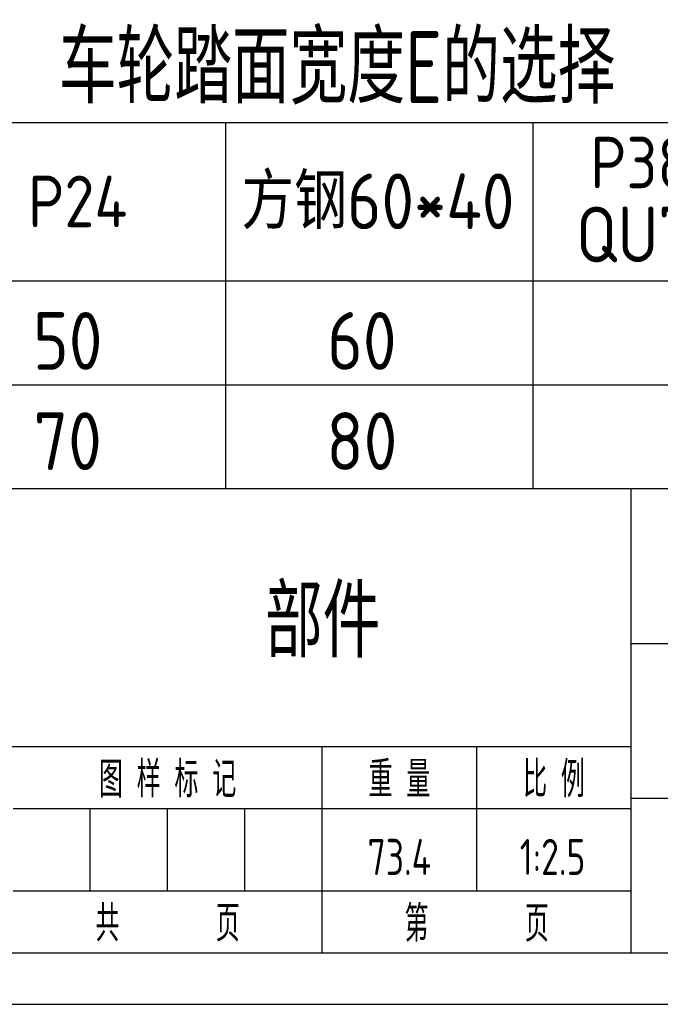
# Model space of a CAD drawing. Header units: millimetres. Extents: x -65 to 988, y -12 to 730.
# Tile 3 of 9: x 677 to 832, y -12 to 226. Entities that reach past the tile are written whole.
import ezdxf
from ezdxf.enums import TextEntityAlignment as Align

# ---------------------------------------------------------------- set-up
doc = ezdxf.new("R2010")
doc.units = ezdxf.units.MM
doc.header["$LTSCALE"] = 25
for name, color, linetype in [('1轮廓实线层', 7, 'Continuous'), ('2细线层', 4, 'Continuous'), ('6文字层', 3, 'Continuous'), ('图框层', 7, 'Continuous'), ('文字层', 3, 'Continuous')]:
    doc.layers.add(name, color=color, linetype=linetype)
doc.styles.add('PC_TEXTSTYLE', font='isocp.shx', dxfattribs={"width": 0.8, "bigfont": 'hzfs.shx'})

# ---------------------------------------------------------------- blocks, each defined once
blk = doc.blocks.new('PC_TITLE_BLOCK')
at = {"layer": '1轮廓实线层'}
for p, q in [((0, 45), (-180, 45)), ((-60, 30), (0, 30)), ((-180, 20), (-60, 20)), ((-60, 15), (0, 15)), ((-180, 0), (0, 0))]:
    blk.add_line(p, q, dxfattribs=at)
at = {"layer": '1轮廓实线层', "color": 7}
blk.add_line((-60, 0), (-60, 45), dxfattribs=at)
at = {"layer": '2细线层'}
for p, q in [((-90, 0), (-90, 20)), ((-75, 6), (-75, 20)), ((-120, 14), (-60, 14)), ((-112.5, 6), (-112.5, 14)), ((-105, 6), (-105, 14)), ((-97.5, 6), (-97.5, 14)), ((-120, 6), (-60, 6))]:
    blk.add_line(p, q, dxfattribs=at)
at = {"layer": '6文字层', "style": 'PC_TEXTSTYLE', "width": 0.667}
for s, p in [(' 图 样 标 记 ', (-105, 17)), (' 重 量 ', (-82.5, 17)), (' 比 例 ', (-67.5, 17)), ('第       页', (-75, 3)), ('共       页', (-105, 3))]:
    blk.add_text(s, height=3.5, dxfattribs=at).set_placement(p, align=Align.MIDDLE)
at = {"layer": '6文字层', "style": 'PC_TEXTSTYLE', "flags": 8}
for tag, height, width, p, p2 in [('产品名称或材料标记', 7, 0.600652, (-113.463, 28.635), (-66.422, 28.635)), ('图样名称', 5, 2.004495, (-54.785, 19.978), (-5.268, 19.978)), ('标准化', 3.5, 1.023147, (-133.835, 15.372), (-120.752, 15.372)), ('重量', 3.5, 1.408247, (-88.457, 7.542), (-76.549, 7.542)), ('比例', 3.5, 1.385287, (-73.354, 7.542), (-61.929, 7.542)), ('图样代号', 5, 2.006536, (-54.785, 5.63), (-5.516, 5.63)), ('审核', 3.5, 1.579393, (-163.989, 5.367), (-150.634, 5.367)), ('工艺', 3.5, 1.621807, (-164.21, 0.371), (-150.891, 0.371)), ('日期', 3.5, 1.560088, (-133.835, 0.371), (-120.752, 0.371)), ('共几页', 3.5, 0.557144, (-108.073, 0.625), (-101.045, 0.625))]:
    blk.add_attdef(tag, text='', height=height, dxfattribs=dict(at, width=width)).set_placement(p, p2, align=Align.FIT)
at = {"layer": '6文字层', "style": 'PC_TEXTSTYLE', "width": 9.905045, "flags": 8}
blk.add_attdef('设计', text='', height=3.5, rotation=358.46442, dxfattribs=at).set_placement((-164.229, 15.372), (-150.367, 15), align=Align.FIT)
at = {"layer": '6文字层', "color": 3, "style": 'PC_TEXTSTYLE', "width": 0.56476, "flags": 8}
blk.add_attdef('第几页', text='', height=3.5, dxfattribs=at).set_placement((-78.287, 0.753), (-71.163, 0.753), align=Align.FIT)
at = {"layer": '6文字层', "ltscale": 10, "style": 'PC_TEXTSTYLE', "flags": 1}
blk.add_attdef('图纸张数', (-58.679, -0.492), '', height=2.5, dxfattribs=at)

msp = doc.modelspace()

# ---------------------------------------------------------------- linework, layer by layer
msp.add_line((534.32, 201.4), (975, 201.4))
at = {"layer": '2细线层'}
msp.add_line((-62.5, -12.5), (987.5, -12.5), dxfattribs=at)
at = {"layer": '图框层'}
msp.add_line((0, 0), (975, 0), dxfattribs=at)
at = {"layer": '文字层'}
for p, q in [((726.59, 201.4), (726.59, 112.5)), ((801.16, 201.4), (801.16, 112.5)), ((534.32, 163), (975, 163)), ((534.32, 137.75), (975, 137.75))]:
    msp.add_line(p, q, dxfattribs=at)

# ---------------------------------------------------------------- block references
at = {"layer": '图框层'}
ref = msp.add_blockref('PC_TITLE_BLOCK', (975, 0), dxfattribs=dict(at, xscale=2.5, yscale=2.5, zscale=2.5))
ref.add_attrib('重量', '73.4', dxfattribs={"layer": '6文字层', "height": 8.75, "style": 'PC_TEXTSTYLE', "width": 0.8}).set_placement((768.74, 18.86), align=Align.CENTER)
ref.add_attrib('产品名称或材料标记', '部件', dxfattribs={"layer": '6文字层', "height": 17.5, "style": 'PC_TEXTSTYLE', "width": 0.8}).set_placement((750.14, 71.59), align=Align.CENTER)
ref.add_attrib('比例', '1:2.5', dxfattribs={"layer": '6文字层', "height": 8.75, "style": 'PC_TEXTSTYLE', "width": 0.8}).set_placement((805.9, 18.86), align=Align.CENTER)

# ---------------------------------------------------------------- texts
at = {"layer": '6文字层', "style": 'PC_TEXTSTYLE', "width": 0.8}
msp.add_text('车轮踏面宽度E的选择', height=17.5, dxfattribs=at).set_placement((686.12, 206))
at = {"layer": '文字层', "style": 'PC_TEXTSTYLE', "width": 0.95}
for s, height, p in [('P38', 12.5, (827.22, 185.39)), ('P24', 12.5, (690.7, 175.97)), ('方钢60*40', 13.5, (763.53, 175.49)), ('QU70', 13.5, (829.57, 167.46)), ('50', 14, (688.27, 141.39)), ('60', 14, (759.65, 141.39)), ('70', 14, (688.27, 117.08)), ('80', 14, (759.65, 117.08))]:
    msp.add_text(s, height=height, dxfattribs=at).set_placement(p, align=Align.CENTER)

doc.saveas('drawing.dxf')
